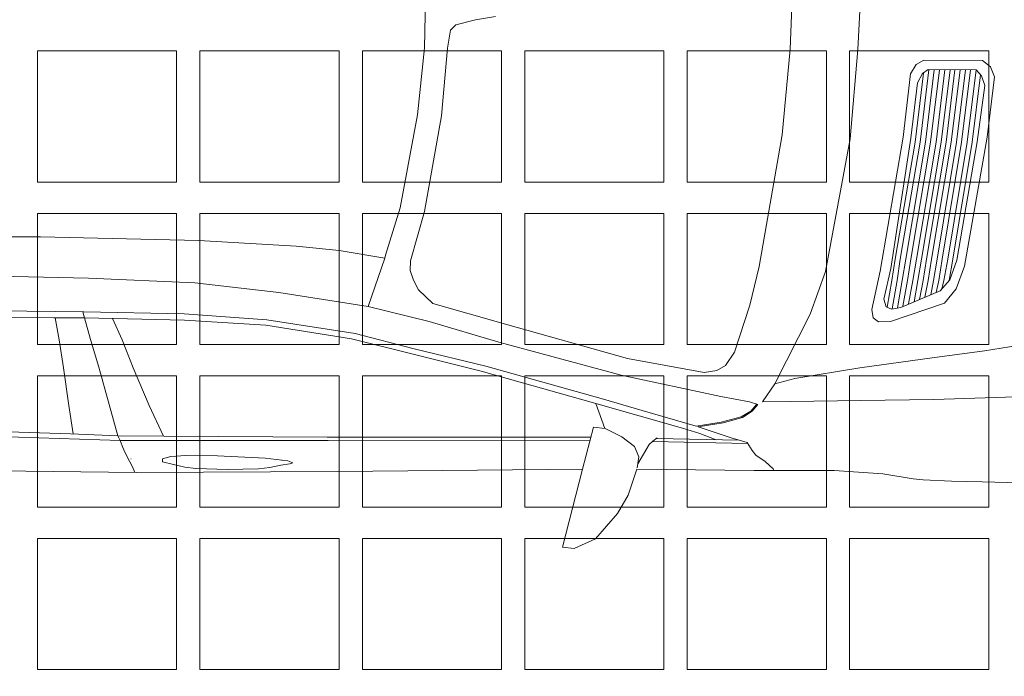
# Model space of a CAD drawing. Header units: metres. Extents: x -167 to 262, y -186 to 508.
# Tile 191 of 256: x 69 to 70.82, y 33.27 to 34.48. Entities that reach past the tile are written whole.
import ezdxf

# ---------------------------------------------------------------- set-up
doc = ezdxf.new("R2010")
doc.units = ezdxf.units.M
doc.header["$MEASUREMENT"] = 0
doc.layers.add('60 Auffüllung', color=7, linetype='Continuous')
doc.layers.add('60 Stellplätze', color=7, linetype='Continuous')

# ---------------------------------------------------------------- blocks, each defined once
blk = doc.blocks.new('*X55', base_point=(27236.1321, 33357.279))
at = {"layer": '60 Auffüllung', "color": 253, "linetype": 'Continuous', "lineweight": 18, "true_color": 0xb4b4b4}
for p, q in [((69.2891, 34.4212), (69.0321, 34.4212)), ((69.0321, 34.4212), (69.0321, 34.179)), ((69.2891, 34.179), (69.2891, 34.4212)), ((69.5891, 34.4212), (69.3321, 34.4212)), ((69.3321, 34.4212), (69.3321, 34.179)), ((69.5891, 34.179), (69.5891, 34.4212)), ((69.8891, 34.4212), (69.6321, 34.4212)), ((69.6321, 34.4212), (69.6321, 34.179)), ((69.8891, 34.179), (69.8891, 34.4212)), ((70.1891, 34.4212), (69.9321, 34.4212)), ((69.9321, 34.4212), (69.9321, 34.179)), ((70.1891, 34.179), (70.1891, 34.4212)), ((70.4891, 34.4212), (70.2321, 34.4212)), ((70.2321, 34.4212), (70.2321, 34.179)), ((70.4891, 34.179), (70.4891, 34.4212)), ((70.7891, 34.4212), (70.5321, 34.4212)), ((70.5321, 34.4212), (70.5321, 34.179)), ((70.7891, 34.179), (70.7891, 34.4212)), ((69.0321, 34.179), (69.2891, 34.179)), ((69.3321, 34.179), (69.5891, 34.179)), ((69.6321, 34.179), (69.8891, 34.179)), ((69.9321, 34.179), (70.1891, 34.179)), ((70.2321, 34.179), (70.4891, 34.179)), ((70.5321, 34.179), (70.7891, 34.179)), ((69.2891, 34.1212), (69.0321, 34.1212)), ((69.0321, 34.1212), (69.0321, 33.879)), ((69.2891, 33.879), (69.2891, 34.1212)), ((69.5891, 34.1212), (69.3321, 34.1212)), ((69.3321, 34.1212), (69.3321, 33.879)), ((69.5891, 33.879), (69.5891, 34.1212)), ((69.8891, 34.1212), (69.6321, 34.1212)), ((69.6321, 34.1212), (69.6321, 33.879)), ((69.8891, 33.879), (69.8891, 34.1212)), ((70.1891, 34.1212), (69.9321, 34.1212)), ((69.9321, 34.1212), (69.9321, 33.879)), ((70.1891, 33.879), (70.1891, 34.1212)), ((70.4891, 34.1212), (70.2321, 34.1212)), ((70.2321, 34.1212), (70.2321, 33.879)), ((70.4891, 33.879), (70.4891, 34.1212)), ((70.7891, 34.1212), (70.5321, 34.1212)), ((70.5321, 34.1212), (70.5321, 33.879)), ((70.7891, 33.879), (70.7891, 34.1212)), ((69.0321, 33.879), (69.2891, 33.879)), ((69.3321, 33.879), (69.5891, 33.879)), ((69.6321, 33.879), (69.8891, 33.879)), ((69.9321, 33.879), (70.1891, 33.879)), ((70.2321, 33.879), (70.4891, 33.879)), ((70.5321, 33.879), (70.7891, 33.879)), ((69.2891, 33.8212), (69.0321, 33.8212)), ((69.0321, 33.8212), (69.0321, 33.579)), ((69.2891, 33.579), (69.2891, 33.8212)), ((69.5891, 33.8212), (69.3321, 33.8212)), ((69.3321, 33.8212), (69.3321, 33.579)), ((69.5891, 33.579), (69.5891, 33.8212)), ((69.8891, 33.8212), (69.6321, 33.8212)), ((69.6321, 33.8212), (69.6321, 33.579)), ((69.8891, 33.579), (69.8891, 33.8212)), ((70.1891, 33.8212), (69.9321, 33.8212)), ((69.9321, 33.8212), (69.9321, 33.579)), ((70.1891, 33.579), (70.1891, 33.8212)), ((70.4891, 33.8212), (70.2321, 33.8212)), ((70.2321, 33.8212), (70.2321, 33.579)), ((70.4891, 33.579), (70.4891, 33.8212)), ((70.7891, 33.8212), (70.5321, 33.8212)), ((70.5321, 33.8212), (70.5321, 33.579)), ((70.7891, 33.579), (70.7891, 33.8212)), ((69.0321, 33.579), (69.2891, 33.579)), ((69.3321, 33.579), (69.5891, 33.579)), ((69.6321, 33.579), (69.8891, 33.579)), ((69.9321, 33.579), (70.1891, 33.579)), ((70.2321, 33.579), (70.4891, 33.579)), ((70.5321, 33.579), (70.7891, 33.579)), ((69.2891, 33.5212), (69.0321, 33.5212)), ((69.0321, 33.5212), (69.0321, 33.279)), ((69.2891, 33.279), (69.2891, 33.5212)), ((69.5891, 33.5212), (69.3321, 33.5212)), ((69.3321, 33.5212), (69.3321, 33.279)), ((69.5891, 33.279), (69.5891, 33.5212)), ((69.8891, 33.5212), (69.6321, 33.5212)), ((69.6321, 33.5212), (69.6321, 33.279)), ((69.8891, 33.279), (69.8891, 33.5212)), ((70.1891, 33.5212), (69.9321, 33.5212)), ((69.9321, 33.5212), (69.9321, 33.279)), ((70.1891, 33.279), (70.1891, 33.5212)), ((70.4891, 33.5212), (70.2321, 33.5212)), ((70.2321, 33.5212), (70.2321, 33.279)), ((70.4891, 33.279), (70.4891, 33.5212)), ((70.7891, 33.5212), (70.5321, 33.5212)), ((70.5321, 33.5212), (70.5321, 33.279)), ((70.7891, 33.279), (70.7891, 33.5212)), ((69.0321, 33.279), (69.2891, 33.279)), ((69.3321, 33.279), (69.5891, 33.279)), ((69.6321, 33.279), (69.8891, 33.279)), ((69.9321, 33.279), (70.1891, 33.279)), ((70.2321, 33.279), (70.4891, 33.279)), ((70.5321, 33.279), (70.7891, 33.279))]:
    blk.add_line(p, q, dxfattribs=at)
blk = doc.blocks.new('Oberklassewagen 27')
at = {"layer": '60 Stellplätze', "color": 7, "linetype": 'Continuous', "lineweight": 13}
for p, q in [((1.0278, 1.0531), (0.9882, 1.0354)), ((1.0126, 0.9071), (1.0495, 1.0508)), ((1.0495, 1.0508), (1.0278, 1.0531)), ((0.9882, 1.0354), (0.9474, 0.9889)), ((0.9474, 0.9889), (0.928, 0.9546)), ((0.928, 0.9546), (0.912, 0.9067)), ((0.2741, 0.9303), (0.204, 0.9323)), ((0.3309, 0.9287), (0.2741, 0.9303)), ((0.3831, 0.9264), (0.3309, 0.9287)), ((0.4019, 0.9249), (0.3831, 0.9264)), ((0.4575, 0.9154), (0.4019, 0.9249)), ((0.5478, 0.9095), (0.4575, 0.9154)), ((0.6955, 0.9094), (0.5478, 0.9095)), ((0.6589, 0.9094), (0.6602, 0.9059)), ((0.912, 0.9067), (0.6955, 0.9094)), ((1.4643, 0.9109), (1.0126, 0.9071)), ((1.8368, 0.9132), (1.4643, 0.9109)), ((2.422, 0.9063), (1.8368, 0.9132)), ((1.8392, 0.9132), (1.8432, 0.9028)), ((0.675, 0.8925), (0.6602, 0.9059)), ((0.6921, 0.8812), (0.675, 0.8925)), ((0.8891, 0.8612), (0.9104, 0.8969)), ((0.9082, 0.8843), (0.9116, 0.9042)), ((0.9922, 0.8294), (1.0126, 0.9071)), ((1.5476, 0.895), (1.553, 0.8971)), ((1.553, 0.8971), (1.5476, 0.895)), ((1.5567, 0.8916), (1.5476, 0.895)), ((1.5476, 0.895), (1.5567, 0.8916)), ((1.553, 0.8971), (1.5692, 0.8994)), ((1.5986, 0.8868), (1.5567, 0.8916)), ((1.5567, 0.8916), (1.5986, 0.8868)), ((1.5901, 0.9039), (1.5692, 0.8994)), ((1.5692, 0.8994), (1.5901, 0.9039)), ((1.6108, 0.9066), (1.5901, 0.9039)), ((1.5901, 0.9039), (1.6108, 0.9066)), ((1.6684, 0.9078), (1.6108, 0.9066)), ((1.6108, 0.9066), (1.6684, 0.9078)), ((1.7259, 0.9059), (1.6684, 0.9078)), ((1.6684, 0.9078), (1.7259, 0.9059)), ((1.7259, 0.9059), (1.7266, 0.9059)), ((1.7469, 0.903), (1.7266, 0.9059)), ((1.7266, 0.9059), (1.7469, 0.903)), ((1.768, 0.8984), (1.7469, 0.903)), ((1.7469, 0.903), (1.768, 0.8984)), ((1.768, 0.8984), (1.7878, 0.8932)), ((1.7878, 0.8932), (1.788, 0.8876)), ((1.788, 0.8876), (1.7878, 0.8932)), ((1.8432, 0.9028), (1.8481, 0.8931)), ((1.8481, 0.8931), (1.8432, 0.9028)), ((1.8481, 0.8931), (1.8584, 0.8744)), ((0.6988, 0.8725), (0.6921, 0.8812)), ((0.9164, 0.8652), (0.9082, 0.8843)), ((1.5676, 0.8904), (1.568, 0.8905)), ((1.6863, 0.882), (1.5986, 0.8868)), ((1.5986, 0.8868), (1.6863, 0.882)), ((1.7449, 0.8815), (1.6863, 0.882)), ((1.6863, 0.882), (1.7449, 0.8815)), ((1.7724, 0.8837), (1.7449, 0.8815)), ((1.7449, 0.8815), (1.7724, 0.8837)), ((1.788, 0.8876), (1.7724, 0.8837)), ((1.7724, 0.8837), (1.788, 0.8876)), ((1.8459, 0.888), (1.8464, 0.888)), ((1.8584, 0.8744), (1.8623, 0.8639)), ((0.7085, 0.8576), (0.6988, 0.8725)), ((0.8832, 0.8556), (0.7075, 0.8592)), ((0.7377, 0.8489), (0.7085, 0.8576)), ((0.7085, 0.8576), (0.7377, 0.8489)), ((0.7126, 0.8566), (0.7127, 0.8566)), ((0.8742, 0.849), (0.8825, 0.855)), ((0.8825, 0.855), (0.8891, 0.8612)), ((0.9164, 0.8652), (0.9398, 0.847)), ((1.8623, 0.8639), (1.8663, 0.8541)), ((1.8663, 0.8541), (1.8623, 0.8639)), ((0.7231, 0.8533), (0.8755, 0.85)), ((0.7653, 0.84), (0.7377, 0.8489)), ((0.7377, 0.8489), (0.7653, 0.84)), ((0.7989, 0.8286), (0.7653, 0.84)), ((0.7653, 0.84), (0.7989, 0.8286)), ((0.7656, 0.8524), (0.7959, 0.8412)), ((0.7959, 0.8412), (0.8276, 0.8313)), ((0.8276, 0.8313), (0.7959, 0.8412)), ((0.9398, 0.847), (0.9705, 0.8316)), ((0.9974, 0.848), (1.484, 0.8476)), ((1.484, 0.8476), (0.9974, 0.848)), ((1.4822, 0.8537), (0.9993, 0.8543)), ((0.9993, 0.8543), (1.4822, 0.8537)), ((1.8663, 0.8541), (1.4822, 0.8537)), ((1.4822, 0.8537), (1.8613, 0.854)), ((1.484, 0.8476), (1.7857, 0.8463)), ((1.7857, 0.8463), (1.484, 0.8476)), ((1.7857, 0.8463), (1.8705, 0.8453)), ((1.7863, 0.8463), (1.8129, 0.7894)), ((1.8663, 0.8541), (2.568, 0.83)), ((2.568, 0.83), (1.8663, 0.8541)), ((1.8663, 0.8541), (1.8705, 0.8453)), ((1.8705, 0.8453), (1.8663, 0.8541)), ((1.8866, 0.7877), (1.8705, 0.8453)), ((1.9579, 0.8418), (1.8705, 0.8453)), ((1.8705, 0.8453), (1.9579, 0.8418)), ((1.9612, 0.7894), (1.9533, 0.842)), ((2.5614, 0.8226), (1.9579, 0.8418)), ((1.9579, 0.8418), (2.5614, 0.8226)), ((0.7166, 0.8115), (0.7527, 0.821)), ((0.7527, 0.821), (0.7166, 0.8115)), ((0.7562, 0.8199), (0.7192, 0.8101)), ((0.7527, 0.821), (0.7989, 0.8286)), ((0.7989, 0.8286), (0.7527, 0.821)), ((0.8022, 0.8277), (0.7562, 0.8199)), ((0.7989, 0.8272), (0.7989, 0.8286)), ((0.7989, 0.8286), (0.7989, 0.8272)), ((0.902, 0.7984), (0.8022, 0.8277)), ((0.8276, 0.8313), (0.9875, 0.7856)), ((0.9875, 0.7856), (0.8276, 0.8313)), ((0.9705, 0.8316), (0.9922, 0.8294)), ((0.9878, 0.7856), (0.9709, 0.8316)), ((0.6991, 0.7997), (0.7166, 0.8115)), ((0.7166, 0.8115), (0.6991, 0.7997)), ((0.7192, 0.8101), (0.7014, 0.7997)), ((0.6279, 0.7816), (0.68, 0.7824)), ((0.68, 0.7824), (0.6572, 0.7494)), ((0.68, 0.7824), (0.6572, 0.7494)), ((0.6883, 0.7876), (0.6991, 0.7997)), ((0.6991, 0.7997), (0.6883, 0.7876)), ((0.7038, 0.7827), (0.6883, 0.7876)), ((0.7014, 0.7997), (0.6912, 0.7874)), ((0.7567, 0.7725), (0.7038, 0.7827)), ((0.9737, 0.7773), (0.902, 0.7984)), ((0.9875, 0.7856), (1.1997, 0.7262)), ((1.8129, 0.7894), (1.8424, 0.7201)), ((1.9058, 0.7183), (1.8866, 0.7877)), ((1.9708, 0.7201), (1.9612, 0.7894)), ((0.046, 0.7681), (0.3633, 0.778)), ((0.3633, 0.778), (0.498, 0.7802)), ((0.498, 0.7802), (0.6279, 0.7816)), ((0.9411, 0.7334), (0.7567, 0.7725)), ((1.1907, 0.7164), (0.9737, 0.7773)), ((0.6572, 0.7494), (0.5916, 0.6205)), ((0.6572, 0.7494), (0.5916, 0.6205)), ((0.6572, 0.7494), (0.6202, 0.7395)), ((0.6202, 0.7394), (0.6572, 0.7494)), ((0.6202, 0.7395), (0.5004, 0.7194)), ((0.5004, 0.7194), (0.6202, 0.7394)), ((0.6393, 0.7446), (0.6393, 0.7445)), ((0.7644, 0.7247), (0.7876, 0.7283)), ((0.7876, 0.7283), (0.929, 0.7028)), ((1.1666, 0.6723), (0.9411, 0.7334)), ((0.5004, 0.7194), (0.3664, 0.7015)), ((0.3664, 0.7014), (0.5004, 0.7194)), ((0.4748, 0.7159), (0.4748, 0.716)), ((0.4748, 0.716), (0.4748, 0.7159)), ((0.476, 0.7161), (0.476, 0.7161)), ((0.7318, 0.6906), (0.748, 0.7157)), ((0.748, 0.7157), (0.7644, 0.7247)), ((1.3235, 0.6845), (1.1907, 0.7164)), ((1.1997, 0.7262), (1.3303, 0.6934)), ((1.8424, 0.7201), (1.8623, 0.6684)), ((1.9213, 0.6676), (1.9058, 0.7183)), ((1.9787, 0.6682), (1.9708, 0.7201)), ((0.3664, 0.7015), (0.27, 0.6881)), ((0.27, 0.6881), (0.3664, 0.7014)), ((0.929, 0.7028), (1.1547, 0.6394)), ((1.3303, 0.6934), (1.439, 0.6661)), ((0.27, 0.6881), (0.1627, 0.671)), ((0.1627, 0.671), (0.27, 0.6881)), ((0.7036, 0.6038), (0.7318, 0.6906)), ((1.432, 0.6565), (1.3235, 0.6845)), ((1.2957, 0.6341), (1.1666, 0.6723)), ((1.5956, 0.6311), (1.432, 0.6565)), ((1.439, 0.6661), (1.5975, 0.641)), ((1.8623, 0.6684), (1.8804, 0.6286)), ((1.935, 0.6163), (1.9213, 0.6676)), ((1.9861, 0.6276), (1.9787, 0.6682)), ((1.1547, 0.6394), (1.289, 0.6008)), ((1.5975, 0.641), (1.7476, 0.6317)), ((0.4432, 0.6342), (0.3438, 0.6)), ((0.4658, 0.635), (0.4432, 0.6342)), ((0.4755, 0.6274), (0.4658, 0.635)), ((0.4781, 0.612), (0.4755, 0.6274)), ((0.5916, 0.6205), (0.5638, 0.5417)), ((0.5916, 0.6205), (0.5638, 0.5417)), ((1.408, 0.6068), (1.2958, 0.6343)), ((1.7479, 0.62), (1.5956, 0.6311)), ((1.7476, 0.6317), (1.8794, 0.6287)), ((1.9332, 0.6163), (1.7479, 0.62)), ((1.8794, 0.6287), (1.9322, 0.6276)), ((1.9322, 0.6276), (1.9889, 0.6276)), ((1.9889, 0.6276), (1.9322, 0.6276)), ((1.9889, 0.6276), (2.1701, 0.6258)), ((0.4246, 0.608), (0.3515, 0.5778)), ((0.4102, 0.6018), (0.4024, 0.5583)), ((0.4024, 0.5583), (0.4102, 0.6018)), ((0.4205, 0.6061), (0.4122, 0.5583)), ((0.4122, 0.5583), (0.4205, 0.6061)), ((0.4217, 0.5583), (0.4304, 0.6088)), ((0.4304, 0.6088), (0.4217, 0.5583)), ((0.4246, 0.608), (0.4418, 0.6111)), ((0.4418, 0.6111), (0.4246, 0.608)), ((0.4315, 0.5583), (0.4405, 0.6108)), ((0.4405, 0.6108), (0.4315, 0.5583)), ((0.4495, 0.6079), (0.441, 0.5583)), ((0.441, 0.5583), (0.4495, 0.6079)), ((0.4418, 0.6111), (0.4516, 0.6071)), ((0.4516, 0.6071), (0.4418, 0.6111)), ((0.4516, 0.6071), (0.4557, 0.593)), ((0.4557, 0.593), (0.4516, 0.6071)), ((0.4624, 0.5411), (0.4781, 0.612)), ((0.6861, 0.5324), (0.7036, 0.6038)), ((1.289, 0.6008), (1.3151, 0.5756)), ((1.3775, 0.517), (1.408, 0.6068)), ((1.5734, 0.5805), (1.408, 0.6068)), ((2.1705, 0.6134), (1.9332, 0.6163)), ((0.3438, 0.6), (0.322, 0.5735)), ((0.3639, 0.5583), (0.3692, 0.5849)), ((0.3692, 0.5849), (0.3639, 0.5583)), ((0.3738, 0.5583), (0.3799, 0.5893)), ((0.3799, 0.5893), (0.3738, 0.5583)), ((0.3901, 0.5934), (0.3833, 0.5583)), ((0.3929, 0.5583), (0.4001, 0.5978)), ((0.4001, 0.5978), (0.3929, 0.5583)), ((0.4557, 0.593), (0.443, 0.5362)), ((0.443, 0.5362), (0.4557, 0.593)), ((0.322, 0.5735), (0.3069, 0.5318)), ((0.3515, 0.5778), (0.3339, 0.5574)), ((0.3339, 0.5574), (0.3515, 0.5778)), ((0.3449, 0.5583), (0.3485, 0.574)), ((0.3485, 0.574), (0.3449, 0.5583)), ((0.3545, 0.5583), (0.3589, 0.5808)), ((0.3589, 0.5808), (0.3545, 0.5583)), ((1.3151, 0.5756), (1.3248, 0.5578)), ((1.7286, 0.5631), (1.5734, 0.5805)), ((0.3339, 0.5574), (0.3213, 0.5208)), ((0.3213, 0.5208), (0.3339, 0.5574)), ((0.3354, 0.5583), (0.3283, 0.5193)), ((0.3283, 0.5193), (0.3354, 0.5583)), ((0.3356, 0.5594), (0.3354, 0.5583)), ((0.3354, 0.5583), (0.3356, 0.5594)), ((0.3379, 0.5193), (0.3449, 0.5583)), ((0.3449, 0.5583), (0.3379, 0.5193)), ((0.3481, 0.5193), (0.3545, 0.5583)), ((0.3545, 0.5583), (0.3481, 0.5193)), ((0.3639, 0.5583), (0.3576, 0.5193)), ((0.3576, 0.5193), (0.3639, 0.5583)), ((0.3675, 0.5193), (0.3738, 0.5583)), ((0.3738, 0.5583), (0.3675, 0.5193)), ((0.3833, 0.5583), (0.377, 0.5193)), ((0.377, 0.5193), (0.3833, 0.5583)), ((0.3861, 0.5193), (0.3929, 0.5583)), ((0.3929, 0.5583), (0.3861, 0.5193)), ((0.4024, 0.5583), (0.3956, 0.5193)), ((0.3956, 0.5193), (0.4024, 0.5583)), ((0.4122, 0.5583), (0.4059, 0.5193)), ((0.4059, 0.5193), (0.4122, 0.5583)), ((0.4154, 0.5193), (0.4217, 0.5583)), ((0.4217, 0.5583), (0.4154, 0.5193)), ((0.4257, 0.5193), (0.4315, 0.5583)), ((0.4315, 0.5583), (0.4257, 0.5193)), ((0.441, 0.5583), (0.4351, 0.5193)), ((0.4351, 0.5193), (0.441, 0.5583)), ((1.3248, 0.5578), (1.3304, 0.5399)), ((1.9246, 0.554), (1.7286, 0.5631)), ((2.1659, 0.5489), (1.9246, 0.554)), ((0.3069, 0.5318), (0.2653, 0.2939)), ((0.443, 0.5362), (0.4057, 0.2957)), ((0.4057, 0.2957), (0.443, 0.5362)), ((0.4204, 0.294), (0.4624, 0.5411)), ((0.5638, 0.5417), (0.5181, 0.2966)), ((0.5638, 0.5417), (0.5181, 0.2966)), ((0.6434, 0.2896), (0.6861, 0.5324)), ((1.3304, 0.5399), (1.3299, 0.522)), ((0.3213, 0.5208), (0.2837, 0.3024)), ((0.2837, 0.3024), (0.3213, 0.5208)), ((0.3283, 0.5193), (0.2924, 0.3031)), ((0.2924, 0.3031), (0.3283, 0.5193)), ((0.3019, 0.303), (0.3379, 0.5193)), ((0.3379, 0.5193), (0.3019, 0.303)), ((0.3121, 0.3031), (0.3481, 0.5193)), ((0.3481, 0.5193), (0.3121, 0.3031)), ((0.3576, 0.5193), (0.3215, 0.303)), ((0.3215, 0.303), (0.3576, 0.5193)), ((0.3314, 0.3031), (0.3675, 0.5193)), ((0.3675, 0.5193), (0.3314, 0.3031)), ((0.377, 0.5193), (0.3408, 0.303)), ((0.3408, 0.303), (0.377, 0.5193)), ((0.3498, 0.3031), (0.3861, 0.5193)), ((0.3861, 0.5193), (0.3498, 0.3031)), ((0.3956, 0.5193), (0.3593, 0.303)), ((0.3593, 0.303), (0.3956, 0.5193)), ((0.3696, 0.3031), (0.4059, 0.5193)), ((0.4059, 0.5193), (0.3696, 0.3031)), ((0.4154, 0.5193), (0.3789, 0.303)), ((0.3789, 0.303), (0.4154, 0.5193)), ((0.3887, 0.3031), (0.4257, 0.5193)), ((0.4257, 0.5193), (0.3887, 0.3031)), ((0.4351, 0.5193), (0.3982, 0.303)), ((0.3982, 0.303), (0.4351, 0.5193)), ((1.3299, 0.522), (1.3043, 0.4311)), ((1.349, 0.4242), (1.3761, 0.5115)), ((1.3761, 0.5115), (1.3775, 0.517)), ((1.3775, 0.517), (1.3761, 0.5115)), ((1.3773, 0.5167), (1.3773, 0.5167)), ((1.4615, 0.5029), (1.3775, 0.517)), ((1.5411, 0.4949), (1.4615, 0.5029)), ((1.7207, 0.4845), (1.5411, 0.4949)), ((1.8543, 0.4816), (1.7207, 0.4845)), ((2.0135, 0.4782), (1.8543, 0.4816)), ((2.1663, 0.478), (2.0135, 0.4782)), ((1.3043, 0.4311), (1.2726, 0.2546)), ((1.3173, 0.2524), (1.349, 0.4242)), ((0.2653, 0.2939), (0.2515, 0.1826)), ((0.2695, 0.1984), (0.2837, 0.3024)), ((0.2837, 0.3024), (0.2695, 0.1984)), ((0.2773, 0.1789), (0.2924, 0.3031)), ((0.2924, 0.3031), (0.2773, 0.1789)), ((0.2856, 0.1697), (0.3019, 0.303)), ((0.3019, 0.303), (0.2856, 0.1697)), ((0.2958, 0.1696), (0.3121, 0.3031)), ((0.3121, 0.3031), (0.2958, 0.1696)), ((0.3215, 0.303), (0.3052, 0.1696)), ((0.3052, 0.1696), (0.3215, 0.303)), ((0.315, 0.1695), (0.3314, 0.3031)), ((0.3314, 0.3031), (0.315, 0.1695)), ((0.3408, 0.303), (0.3245, 0.1694)), ((0.3245, 0.1694), (0.3408, 0.303)), ((0.3335, 0.1694), (0.3498, 0.3031)), ((0.3498, 0.3031), (0.3335, 0.1694)), ((0.3593, 0.303), (0.343, 0.1694)), ((0.343, 0.1694), (0.3593, 0.303)), ((0.3532, 0.1694), (0.3696, 0.3031)), ((0.3696, 0.3031), (0.3532, 0.1694)), ((0.3789, 0.303), (0.3627, 0.1694)), ((0.3627, 0.1694), (0.3789, 0.303)), ((0.3725, 0.1694), (0.3887, 0.3031)), ((0.3887, 0.3031), (0.3725, 0.1694)), ((0.3982, 0.303), (0.3826, 0.1753)), ((0.3826, 0.1753), (0.3982, 0.303)), ((0.4057, 0.2957), (0.3936, 0.1933)), ((0.3936, 0.1933), (0.4057, 0.2957)), ((0.4066, 0.1767), (0.4204, 0.294)), ((0.5181, 0.2966), (0.5036, 0.132)), ((0.5181, 0.2966), (0.5036, 0.132)), ((0.629, 0.1315), (0.6434, 0.2896)), ((1.2726, 0.2546), (1.2615, 0.1298)), ((1.3043, 0.1291), (1.3173, 0.2524)), ((0.2515, 0.1826), (0.2591, 0.164)), ((0.2757, 0.1805), (0.2695, 0.1984)), ((0.2695, 0.1984), (0.2757, 0.1805)), ((0.3936, 0.1933), (0.3845, 0.1765)), ((0.3845, 0.1765), (0.3936, 0.1933)), ((0.2591, 0.164), (0.2735, 0.1521)), ((0.2851, 0.1697), (0.2757, 0.1805)), ((0.2757, 0.1805), (0.2851, 0.1697)), ((0.3739, 0.1689), (0.2851, 0.1697)), ((0.2851, 0.1697), (0.3739, 0.1689)), ((0.3845, 0.1765), (0.3739, 0.1689)), ((0.3739, 0.1689), (0.3845, 0.1765)), ((0.396, 0.1595), (0.4066, 0.1767)), ((0.2735, 0.1521), (0.3822, 0.1513)), ((0.3819, 0.1513), (0.395, 0.1592)), ((0.3822, 0.1513), (0.396, 0.1595)), ((0.5036, 0.132), (0.4976, 0)), ((0.5036, 0.132), (0.4976, 0)), ((0.6238, 0.0002), (0.629, 0.1315)), ((1.2615, 0.1298), (1.2562, 0.0961)), ((1.302, 0.0002), (1.3043, 0.1291)), ((1.2562, 0.0961), (1.2462, 0.0867)), ((1.2103, 0.077), (1.1732, 0.071)), ((1.2462, 0.0867), (1.2103, 0.077))]:
    blk.add_line(p, q, dxfattribs=at)

msp = doc.modelspace()

# ---------------------------------------------------------------- hatches: boundary and pattern name
at = {"layer": '60 Auffüllung', "linetype": 'Continuous', "lineweight": 18, "true_color": 0xefefef}
h = msp.add_hatch(dxfattribs=at)
h.set_pattern_fill('Erde_1_0001', style=0, pattern_type=2)
h.set_pattern_definition([(0, (27236.1321, 33357.27905), (0, 0.779422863), [0.04875, -0.40125]), (0, (27236.3571, 33357.66876), (0, 0.779422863), [0.04875, -0.40125]), (60, (27236.1321, 33357.27905), (-0.675, 0.389711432), [0.04875, -0.40125]), (60, (27236.5821, 33357.27905), (-0.675, 0.389711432), [0.04875, -0.40125]), (120, (27236.18084, 33357.27905), (0.675, 0.389711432), [0.04875, -0.40125]), (120, (27236.63084, 33357.27905), (0.675, 0.389711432), [0.04875, -0.40125]), (0, (27236.1321, 33357.35405), (0, 0.15), [0, -0.15, 0, -0.225]), (45, (27236.2071, 33357.35405), (-0.1060660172, 0.1060660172), [0, -0.1125, 0, -0.1875])])
h.paths.add_polyline_path([(2.3366, 24.8593), (2.3419, 13.496, 0.033836), (8.8613, 14.0911, 0.026308), (13.8582, 15.1616, -0.024635), (17.3411, 16.2775), (17.3411, 24.6258), (15.3411, 24.6258), (15.3411, 30.4887), (17.3411, 30.4887), (17.3411, 43.9997), (58.1625, 43.9997), (58.1625, 45.7494), (101.6632, 45.7486), (101.6702, 49.0078), (2.342, 49.0078)])
h.paths.add_polyline_path([(9.5982, 27.1903), (4.651, 27.1903), (4.651, 42.9257), (4.651, 43.8257), (9.5982, 43.8257), (9.5982, 42.9257)], flags=0)
h.paths.add_polyline_path([(14.4618, 25.704, -0.414214), (13.8618, 26.304, -0.414214), (14.4618, 26.904, -0.414214), (15.0618, 26.304, -0.414214)], flags=0)

# ---------------------------------------------------------------- block references
at = {"layer": '60 Auffüllung', "color": 8, "lineweight": 18}
msp.add_blockref('*X55', (27236.1321, 33357.279), dxfattribs=at)
at = {"layer": '60 Stellplätze', "color": 7, "linetype": 'Continuous', "lineweight": 13, "rotation": 179.9939697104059}
msp.add_blockref('Oberklassewagen 27', (71.0511, 34.5558), dxfattribs=at)

doc.saveas('drawing.dxf')
